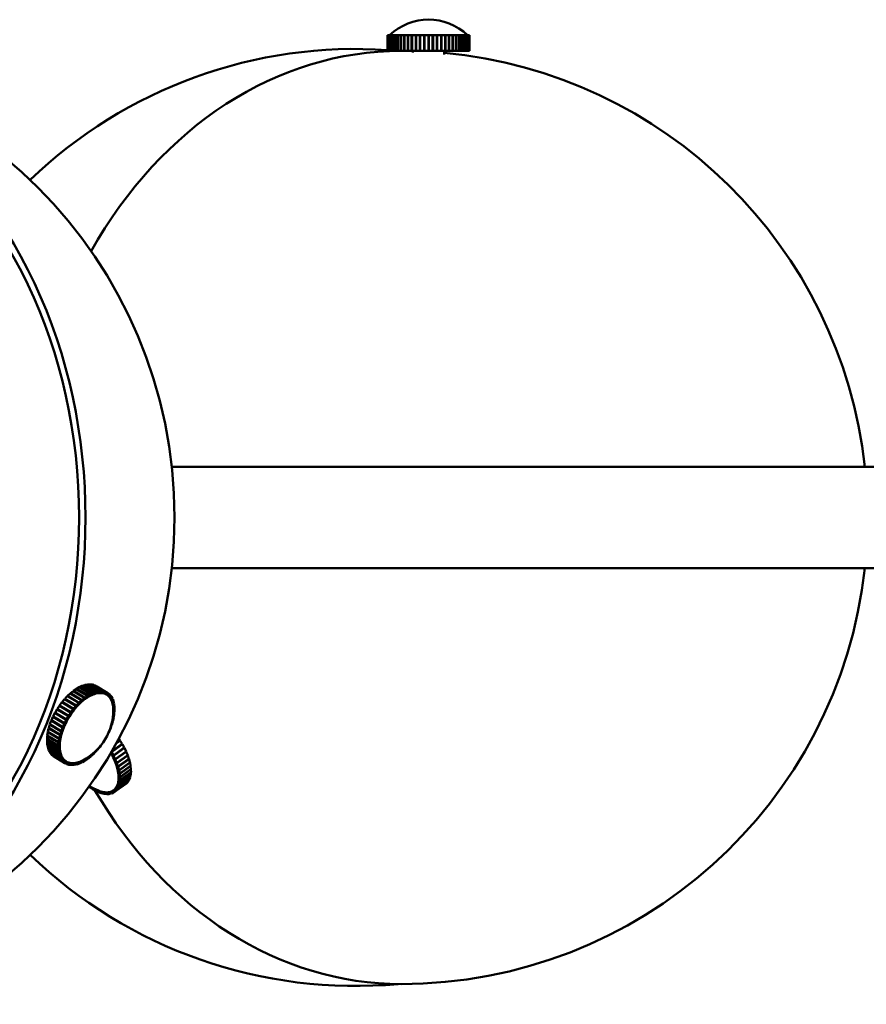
# Model space of a CAD drawing. Header units: millimetres. Extents: x 242 to 3406, y 441 to 2246.
# Tile 22 of 35: x 2265 to 2373, y 783 to 909. Entities that reach past the tile are written whole.
import ezdxf

# ---------------------------------------------------------------- set-up
doc = ezdxf.new("R2010")
doc.units = ezdxf.units.MM
doc.header["$LTSCALE"] = 12
doc.layers.add('Widoczne (ISO)', color=7, linetype='Continuous', lineweight=50)
doc.layers.add('Wymiar (ISO)', color=7, linetype='Continuous', lineweight=18)
doc.styles.add('Tekst notatki (ISO)', font='tahoma.ttf')
doc.dimstyles.new('Domyślne (ISO)', dxfattribs={"dimscale": 12, "dimtxt": 3, "dimasz": 3, "dimexe": 3.175, "dimexo": 0, "dimgap": 0.762, "dimtad": 1, "dimdec": 1, "dimlfac": 0.03937, "dimrnd": 1e-08, "dimzin": 0, "dimdsep": 46, "dimtxsty": 'Tekst notatki (ISO)', "dimblk": 'Filled-1', "dimcen": 0.09, "dimdle": 10, "dimse1": 1, "dimse2": 1, "dimclrd": 256, "dimclre": 256, "dimclrt": 256, "dimadec": 0, "dimazin": 0, "dimtfac": 0.666667, "dimtmove": 0, "dimatfit": 3, "dimfxl": 1, "dimtolj": 1, "dimlwd": 15, "dimlwe": 15, "dimarcsym": 0})

# ---------------------------------------------------------------- blocks, each defined once
blk = doc.blocks.new('Filled-1')
at = {"color": 0}
for p, q in [((0, 0), (-1, 0.25)), ((-1, 0.25), (-1, -0.25)), ((-1, 0), (0, 0)), ((-1, -0.25), (0, 0))]:
    blk.add_line(p, q, dxfattribs=at)
at = {"color": 0, "flags": 128}
blk.add_lwpolyline([(-1, -0.25), (0, 0), (-1, 0.25), (-1, -0.25)], dxfattribs=at)
at = {"color": 0}
blk.add_solid([(-1, -0.25), (0, 0), (-1, 0.25), (-1, -0.25)], dxfattribs=at)
blk = doc.blocks.new('*D4')
at = {"layer": 'Defpoints', "color": 0, "transparency": 16777216}
for p in [(1961.33, 845.66), (3116.62, 845.66), (3116.62, 501.09)]:
    blk.add_point(p, dxfattribs=at)
at = {"layer": 'Wymiar (ISO)', "lineweight": 15, "transparency": 16777216}
blk.add_line((1997.33, 501.09), (3080.62, 501.09), dxfattribs=at)
at = {"layer": 'Wymiar (ISO)', "lineweight": 15, "transparency": 16777216, "xscale": 36, "yscale": 36, "zscale": 36, "rotation": 180}
blk.add_blockref('Filled-1', (1961.33, 501.09), dxfattribs=at)
at = {"layer": 'Wymiar (ISO)', "lineweight": 15, "transparency": 16777216, "xscale": 36, "yscale": 36, "zscale": 36}
blk.add_blockref('Filled-1', (3116.62, 501.09), dxfattribs=at)
at = {"layer": 'Wymiar (ISO)', "lineweight": 18, "transparency": 16777216, "insert": (2439.87, 608.41), "char_height": 36, "attachment_point": 1, "style": 'Tekst notatki (ISO)'}
blk.add_mtext('\\A1;47.6\\P1209 mm', dxfattribs=at)

msp = doc.modelspace()

# ---------------------------------------------------------------- linework, layer by layer
at = {"layer": 'Widoczne (ISO)'}
for p, q in [((2311.96, 907.41), (2311.96, 905.41)), ((2311.98, 907.41), (2311.96, 907.41)), ((2311.99, 907.41), (2311.98, 907.41)), ((2311.98, 905.41), (2311.98, 907.41)), ((2311.99, 907.41), (2311.99, 905.41)), ((2312.06, 907.41), (2311.99, 907.41)), ((2312.07, 907.41), (2312.06, 907.41)), ((2312.06, 905.41), (2312.06, 907.41)), ((2312.07, 907.41), (2312.07, 905.41)), ((2312.2, 907.41), (2312.07, 907.41)), ((2312.22, 907.41), (2312.2, 907.41)), ((2312.2, 905.41), (2312.2, 907.41)), ((2312.22, 907.41), (2312.22, 905.41)), ((2312.4, 907.41), (2312.22, 907.41)), ((2312.42, 907.41), (2312.4, 907.41)), ((2312.4, 905.41), (2312.4, 907.41)), ((2312.42, 907.41), (2312.42, 905.41)), ((2312.64, 907.41), (2312.42, 907.41)), ((2312.67, 907.41), (2312.64, 907.41)), ((2312.64, 905.41), (2312.64, 907.41)), ((2312.67, 907.41), (2312.67, 905.41)), ((2312.94, 907.41), (2312.67, 907.41)), ((2312.97, 907.41), (2312.94, 907.41)), ((2312.94, 905.41), (2312.94, 907.41)), ((2312.97, 907.41), (2312.97, 905.41)), ((2313.28, 907.41), (2312.97, 907.41)), ((2313.32, 907.41), (2313.28, 907.41)), ((2313.28, 905.41), (2313.28, 907.41)), ((2313.32, 907.41), (2313.32, 905.41)), ((2313.67, 907.41), (2313.32, 907.41)), ((2313.71, 907.41), (2313.67, 907.41)), ((2313.67, 905.41), (2313.67, 907.41)), ((2313.71, 907.41), (2313.71, 905.41)), ((2314.1, 907.41), (2313.71, 907.41)), ((2314.14, 907.41), (2314.1, 907.41)), ((2314.1, 905.41), (2314.1, 907.41)), ((2314.14, 907.41), (2314.14, 905.41)), ((2314.56, 907.41), (2314.14, 907.41)), ((2314.6, 907.41), (2314.56, 907.41)), ((2314.56, 905.41), (2314.56, 907.41)), ((2314.6, 907.41), (2314.6, 905.41)), ((2315.04, 907.41), (2314.6, 907.41)), ((2315.09, 907.41), (2315.04, 907.41)), ((2315.04, 905.41), (2315.04, 907.41)), ((2315.09, 907.41), (2315.09, 905.41)), ((2315.56, 907.41), (2315.09, 907.41)), ((2315.6, 907.41), (2315.56, 907.41)), ((2315.56, 905.41), (2315.56, 907.41)), ((2315.6, 907.41), (2315.6, 905.41)), ((2316.09, 907.41), (2315.6, 907.41)), ((2316.14, 907.41), (2316.09, 907.41)), ((2316.09, 905.41), (2316.09, 907.41)), ((2316.14, 907.41), (2316.14, 905.41)), ((2316.63, 907.41), (2316.14, 907.41)), ((2316.67, 907.41), (2316.63, 907.41)), ((2316.63, 905.41), (2316.63, 907.41)), ((2316.67, 905.41), (2316.67, 907.41)), ((2316.67, 907.41), (2316.68, 907.41)), ((2316.68, 907.41), (2316.68, 905.41)), ((2317.18, 907.41), (2316.68, 907.41)), ((2317.19, 907.41), (2317.18, 907.41)), ((2317.18, 905.41), (2317.18, 907.41)), ((2317.19, 905.41), (2317.19, 907.41)), ((2317.19, 907.41), (2317.22, 907.41)), ((2317.22, 907.41), (2317.22, 905.41)), ((2317.22, 907.41), (2317.23, 907.41)), ((2317.23, 907.41), (2317.23, 905.41)), ((2317.73, 907.41), (2317.23, 907.41)), ((2317.73, 905.41), (2317.73, 907.41)), ((2317.73, 907.41), (2317.74, 907.41)), ((2317.74, 907.41), (2317.74, 905.41)), ((2317.74, 907.41), (2317.78, 907.41)), ((2317.78, 907.41), (2317.78, 905.41)), ((2318.27, 907.41), (2317.78, 907.41)), ((2318.27, 905.41), (2318.27, 907.41)), ((2318.27, 907.41), (2318.32, 907.41)), ((2318.32, 907.41), (2318.32, 905.41)), ((2318.81, 907.41), (2318.32, 907.41)), ((2318.81, 905.41), (2318.81, 907.41)), ((2318.81, 907.41), (2318.85, 907.41)), ((2318.85, 907.41), (2318.85, 905.41)), ((2319.32, 907.41), (2318.85, 907.41)), ((2319.32, 905.41), (2319.32, 907.41)), ((2319.32, 907.41), (2319.37, 907.41)), ((2319.37, 907.41), (2319.37, 905.41)), ((2319.81, 907.41), (2319.37, 907.41)), ((2319.81, 905.41), (2319.81, 907.41)), ((2319.81, 907.41), (2319.86, 907.41)), ((2319.86, 907.41), (2319.86, 905.41)), ((2320.27, 907.41), (2319.86, 907.41)), ((2320.27, 905.41), (2320.27, 907.41)), ((2320.27, 907.41), (2320.32, 907.41)), ((2320.32, 907.41), (2320.32, 905.41)), ((2320.7, 907.41), (2320.32, 907.41)), ((2320.7, 905.41), (2320.7, 907.41)), ((2320.7, 907.41), (2320.74, 907.41)), ((2320.74, 907.41), (2320.74, 905.41)), ((2321.1, 907.41), (2320.74, 907.41)), ((2321.1, 905.41), (2321.1, 907.41)), ((2321.1, 907.41), (2321.13, 907.41)), ((2321.13, 907.41), (2321.13, 905.41)), ((2321.44, 907.41), (2321.13, 907.41)), ((2321.44, 905.41), (2321.44, 907.41)), ((2321.44, 907.41), (2321.47, 907.41)), ((2321.47, 907.41), (2321.47, 905.41)), ((2321.75, 907.41), (2321.47, 907.41)), ((2321.75, 905.41), (2321.75, 907.41)), ((2321.75, 907.41), (2321.77, 907.41)), ((2321.77, 907.41), (2321.77, 905.41)), ((2322, 907.41), (2321.77, 907.41)), ((2322, 905.41), (2322, 907.41)), ((2322, 907.41), (2322.02, 907.41)), ((2322.02, 907.41), (2322.02, 905.41)), ((2322.2, 907.41), (2322.02, 907.41)), ((2322.2, 905.41), (2322.2, 907.41)), ((2322.2, 907.41), (2322.22, 907.41)), ((2322.22, 907.41), (2322.22, 905.41)), ((2322.35, 907.41), (2322.22, 907.41)), ((2322.35, 905.41), (2322.35, 907.41)), ((2322.35, 907.41), (2322.36, 907.41)), ((2322.36, 907.41), (2322.36, 905.41)), ((2322.43, 907.41), (2322.36, 907.41)), ((2322.43, 905.41), (2322.43, 907.41)), ((2322.43, 907.41), (2322.44, 907.41)), ((2322.44, 907.41), (2322.44, 905.41)), ((2322.47, 907.41), (2322.44, 907.41)), ((2322.47, 905.41), (2322.47, 907.41)), ((2322.47, 907.41), (2322.47, 905.41)), ((2322.47, 907.41), (2322.47, 907.41)), ((2311.96, 905.41), (2311.98, 905.41)), ((2311.99, 905.41), (2311.98, 905.41)), ((2311.99, 905.41), (2312.06, 905.41)), ((2312.07, 905.41), (2312.06, 905.41)), ((2312.07, 905.41), (2312.2, 905.41)), ((2312.22, 905.41), (2312.2, 905.41)), ((2312.22, 905.41), (2312.4, 905.41)), ((2312.42, 905.41), (2312.4, 905.41)), ((2312.42, 905.41), (2312.64, 905.41)), ((2312.67, 905.41), (2312.64, 905.41)), ((2312.67, 905.41), (2312.94, 905.41)), ((2312.97, 905.41), (2312.94, 905.41)), ((2312.97, 905.41), (2313.28, 905.41)), ((2313.32, 905.41), (2313.28, 905.41)), ((2313.32, 905.41), (2313.67, 905.41)), ((2313.71, 905.41), (2313.67, 905.41)), ((2313.71, 905.41), (2314.1, 905.41)), ((2314.14, 905.41), (2314.1, 905.41)), ((2314.14, 905.41), (2314.56, 905.41)), ((2314.6, 905.41), (2314.56, 905.41)), ((2314.6, 905.41), (2315.04, 905.41)), ((2315.09, 905.41), (2315.04, 905.41)), ((2315.09, 905.41), (2315.56, 905.41)), ((2315.21, 905.41), (2315.21, 905.19)), ((2315.6, 905.41), (2315.56, 905.41)), ((2315.6, 905.41), (2316.09, 905.41)), ((2316.14, 905.41), (2316.09, 905.41)), ((2316.14, 905.41), (2316.63, 905.41)), ((2316.67, 905.41), (2316.63, 905.41)), ((2316.67, 905.41), (2316.68, 905.41)), ((2316.68, 905.41), (2317.18, 905.41)), ((2317.19, 905.41), (2317.18, 905.41)), ((2317.19, 905.41), (2317.22, 905.41)), ((2317.22, 905.41), (2317.23, 905.41)), ((2317.23, 905.41), (2317.73, 905.41)), ((2317.73, 905.41), (2317.74, 905.41)), ((2317.74, 905.41), (2317.78, 905.41)), ((2317.78, 905.41), (2318.27, 905.41)), ((2318.27, 905.41), (2318.32, 905.41)), ((2318.32, 905.41), (2318.81, 905.41)), ((2318.81, 905.41), (2318.85, 905.41)), ((2318.85, 905.41), (2319.32, 905.41)), ((2319.21, 905.41), (2319.21, 904.95)), ((2319.32, 905.41), (2319.37, 905.41)), ((2319.37, 905.41), (2319.81, 905.41)), ((2319.81, 905.41), (2319.86, 905.41)), ((2319.86, 905.41), (2320.27, 905.41)), ((2320.27, 905.41), (2320.32, 905.41)), ((2320.32, 905.41), (2320.7, 905.41)), ((2320.7, 905.41), (2320.74, 905.41)), ((2320.74, 905.41), (2321.1, 905.41)), ((2321.1, 905.41), (2321.13, 905.41)), ((2321.13, 905.41), (2321.44, 905.41)), ((2321.44, 905.41), (2321.47, 905.41)), ((2321.47, 905.41), (2321.75, 905.41)), ((2321.75, 905.41), (2321.77, 905.41)), ((2321.77, 905.41), (2322, 905.41)), ((2322, 905.41), (2322.02, 905.41)), ((2322.02, 905.41), (2322.2, 905.41)), ((2322.2, 905.41), (2322.22, 905.41)), ((2322.22, 905.41), (2322.35, 905.41)), ((2322.35, 905.41), (2322.36, 905.41)), ((2322.36, 905.41), (2322.43, 905.41)), ((2322.43, 905.41), (2322.44, 905.41)), ((2322.44, 905.41), (2322.47, 905.41)), ((2322.47, 905.41), (2322.47, 905.41)), ((2479.33, 852.16), (2284.32, 852.16)), ((2479.33, 839.16), (2284.32, 839.16)), ((2271.69, 823.43), (2271.35, 823.15)), ((2273.14, 822.55), (2271.69, 823.43)), ((2272.06, 823.69), (2271.72, 823.45)), ((2271.72, 823.45), (2273.18, 822.58)), ((2271.72, 823.41), (2271.72, 823.45)), ((2273.52, 822.82), (2272.06, 823.69)), ((2272.09, 823.67), (2272.1, 823.71)), ((2272.44, 823.91), (2272.1, 823.71)), ((2272.1, 823.71), (2273.55, 822.84)), ((2273.89, 823.03), (2272.44, 823.91)), ((2272.81, 824.08), (2272.47, 823.93)), ((2272.47, 823.93), (2273.93, 823.05)), ((2272.47, 823.89), (2272.47, 823.93)), ((2274.27, 823.2), (2272.81, 824.08)), ((2273.17, 824.2), (2272.84, 824.09)), ((2272.84, 824.09), (2274.3, 823.22)), ((2272.84, 824.06), (2272.84, 824.09)), ((2274.63, 823.32), (2273.17, 824.2)), ((2273.52, 824.27), (2273.2, 824.21)), ((2273.2, 824.21), (2274.66, 823.33)), ((2273.2, 824.18), (2273.2, 824.21)), ((2274.97, 823.39), (2273.52, 824.27)), ((2273.54, 824.25), (2273.55, 824.27)), ((2273.85, 824.28), (2273.55, 824.27)), ((2273.55, 824.27), (2275, 823.4)), ((2275.3, 823.41), (2273.85, 824.28)), ((2273.87, 824.27), (2273.88, 824.28)), ((2273.88, 824.28), (2275.33, 823.41)), ((2274.16, 824.25), (2273.88, 824.28)), ((2275.61, 823.38), (2274.16, 824.25)), ((2274.18, 824.24), (2275.64, 823.37)), ((2274.18, 824.24), (2274.18, 824.24)), ((2274.44, 824.16), (2274.18, 824.24)), ((2275.9, 823.29), (2274.44, 824.16)), ((2274.46, 824.15), (2274.47, 824.15)), ((2274.47, 824.15), (2275.92, 823.28)), ((2274.7, 824.03), (2274.47, 824.15)), ((2274.66, 823.33), (2274.97, 823.39)), ((2276.15, 823.16), (2274.7, 824.03)), ((2274.91, 823.17), (2274.97, 823.39)), ((2274.92, 823.17), (2275, 823.4)), ((2275, 823.4), (2275.3, 823.41)), ((2275.22, 823.19), (2275.3, 823.41)), ((2275.23, 823.19), (2275.33, 823.41)), ((2275.33, 823.41), (2275.61, 823.38)), ((2270.59, 822.4), (2270.28, 822.03)), ((2272.04, 821.53), (2270.59, 822.4)), ((2270.94, 822.78), (2270.62, 822.44)), ((2270.62, 822.44), (2272.07, 821.56)), ((2270.65, 822.36), (2270.62, 822.44)), ((2272.4, 821.91), (2270.94, 822.78)), ((2271.31, 823.12), (2270.98, 822.81)), ((2270.98, 822.81), (2272.43, 821.94)), ((2270.99, 822.75), (2270.98, 822.81)), ((2272.77, 822.25), (2271.31, 823.12)), ((2271.35, 823.15), (2272.8, 822.28)), ((2271.35, 823.1), (2271.35, 823.15)), ((2272.43, 821.94), (2272.77, 822.25)), ((2272.8, 822.09), (2272.77, 822.25)), ((2272.8, 822.28), (2273.14, 822.55)), ((2272.82, 822.1), (2272.8, 822.28)), ((2272.82, 822.1), (2272.99, 822.24)), ((2272.99, 822.24), (2273.16, 822.38)), ((2273.16, 822.38), (2273.14, 822.55)), ((2273.16, 822.4), (2273.18, 822.39)), ((2273.18, 822.58), (2273.52, 822.82)), ((2273.18, 822.39), (2273.18, 822.58)), ((2273.18, 822.39), (2273.35, 822.51)), ((2273.35, 822.51), (2273.52, 822.63)), ((2273.52, 822.63), (2273.52, 822.82)), ((2273.52, 822.65), (2273.54, 822.64)), ((2273.54, 822.64), (2273.55, 822.84)), ((2273.54, 822.64), (2273.71, 822.73)), ((2273.55, 822.84), (2273.89, 823.03)), ((2273.71, 822.73), (2273.88, 822.83)), ((2273.88, 822.83), (2273.89, 823.03)), ((2273.88, 822.85), (2273.9, 822.84)), ((2273.9, 822.84), (2273.93, 823.05)), ((2273.9, 822.84), (2274.06, 822.92)), ((2273.93, 823.05), (2274.27, 823.2)), ((2274.06, 822.92), (2274.23, 822.99)), ((2274.23, 822.99), (2274.27, 823.2)), ((2274.23, 823.01), (2274.25, 823)), ((2274.25, 823), (2274.3, 823.22)), ((2274.25, 823), (2274.41, 823.05)), ((2274.3, 823.22), (2274.63, 823.32)), ((2274.41, 823.05), (2274.58, 823.11)), ((2274.58, 823.11), (2274.63, 823.32)), ((2274.58, 823.12), (2274.59, 823.11)), ((2274.59, 823.11), (2274.66, 823.33)), ((2274.59, 823.11), (2274.75, 823.14)), ((2274.75, 823.14), (2274.91, 823.17)), ((2274.91, 823.18), (2274.92, 823.17)), ((2274.92, 823.17), (2275.07, 823.18)), ((2275.07, 823.18), (2275.22, 823.19)), ((2275.22, 823.19), (2275.23, 823.19)), ((2275.23, 823.19), (2275.37, 823.17)), ((2275.37, 823.17), (2275.51, 823.15)), ((2275.51, 823.15), (2275.61, 823.38)), ((2275.52, 823.16), (2275.53, 823.15)), ((2275.53, 823.15), (2275.64, 823.37)), ((2275.53, 823.15), (2275.66, 823.11)), ((2275.64, 823.37), (2275.9, 823.29)), ((2275.66, 823.11), (2275.78, 823.07)), ((2275.78, 823.07), (2275.9, 823.29)), ((2275.79, 823.07), (2275.8, 823.07)), ((2275.8, 823.07), (2275.92, 823.28)), ((2275.8, 823.07), (2275.91, 823)), ((2275.91, 823), (2276.03, 822.94)), ((2275.92, 823.28), (2276.15, 823.16)), ((2275.97, 822.97), (2275.94, 822.99)), ((2276.02, 822.95), (2276.04, 822.93)), ((2276.03, 822.94), (2276.15, 823.16)), ((2276.04, 822.93), (2276.18, 823.14)), ((2276.04, 822.93), (2276.14, 822.85)), ((2276.14, 822.85), (2276.24, 822.76)), ((2276.15, 823.15), (2276.18, 823.14)), ((2276.18, 823.14), (2276.38, 822.97)), ((2276.24, 822.76), (2276.22, 822.78)), ((2276.23, 822.77), (2276.25, 822.75)), ((2276.24, 822.76), (2276.38, 822.97)), ((2276.25, 822.75), (2276.4, 822.95)), ((2276.25, 822.75), (2276.34, 822.65)), ((2276.34, 822.65), (2276.43, 822.54)), ((2276.38, 822.96), (2276.4, 822.95)), ((2276.4, 822.95), (2276.58, 822.74)), ((2276.43, 822.54), (2276.42, 822.55)), ((2276.42, 822.54), (2276.44, 822.53)), ((2276.43, 822.54), (2276.58, 822.74)), ((2276.44, 822.53), (2276.59, 822.71)), ((2276.44, 822.53), (2276.51, 822.4)), ((2276.51, 822.4), (2276.58, 822.28)), ((2276.57, 822.73), (2276.59, 822.71)), ((2276.58, 822.28), (2276.57, 822.28)), ((2276.58, 822.28), (2276.74, 822.46)), ((2276.58, 822.27), (2276.59, 822.26)), ((2276.59, 822.71), (2276.74, 822.46)), ((2276.59, 822.26), (2276.75, 822.43)), ((2276.59, 822.26), (2276.64, 822.12)), ((2276.7, 821.97), (2276.86, 822.14)), ((2276.73, 822.45), (2276.75, 822.43)), ((2276.75, 822.43), (2276.86, 822.14)), ((2276.84, 822.13), (2276.87, 822.11)), ((2269.62, 821.09), (2269.37, 820.66)), ((2269.74, 821.03), (2269.62, 821.09)), ((2271.08, 820.22), (2269.62, 821.09)), ((2269.92, 821.55), (2269.65, 821.14)), ((2269.65, 821.14), (2271.1, 820.26)), ((2269.75, 821.05), (2269.65, 821.14)), ((2271.19, 820.16), (2269.74, 821.03)), ((2269.75, 821.05), (2271.21, 820.18)), ((2271.38, 820.68), (2269.92, 821.55)), ((2270.25, 821.99), (2269.95, 821.59)), ((2269.95, 821.59), (2271.41, 820.72)), ((2270.04, 821.49), (2269.95, 821.59)), ((2270.04, 821.49), (2271.49, 820.61)), ((2271.7, 821.12), (2270.25, 821.99)), ((2270.28, 822.03), (2271.73, 821.15)), ((2270.32, 821.94), (2270.28, 822.03)), ((2271.41, 820.72), (2271.7, 821.12)), ((2271.64, 820.81), (2271.79, 821.01)), ((2271.79, 821.01), (2271.7, 821.12)), ((2271.73, 821.15), (2272.04, 821.53)), ((2271.8, 821.03), (2271.73, 821.15)), ((2271.74, 821.06), (2271.8, 821.03)), ((2271.8, 821.03), (2271.96, 821.21)), ((2271.96, 821.21), (2272.11, 821.4)), ((2272.11, 821.4), (2272.04, 821.53)), ((2272.07, 821.56), (2272.4, 821.91)), ((2272.13, 821.42), (2272.07, 821.56)), ((2272.09, 821.44), (2272.13, 821.42)), ((2272.13, 821.42), (2272.29, 821.59)), ((2272.29, 821.59), (2272.45, 821.76)), ((2272.45, 821.76), (2272.4, 821.91)), ((2272.47, 821.78), (2272.43, 821.94)), ((2272.44, 821.79), (2272.47, 821.78)), ((2272.47, 821.78), (2272.64, 821.93)), ((2272.64, 821.93), (2272.8, 822.09)), ((2272.8, 822.11), (2272.82, 822.1)), ((2276.64, 822.12), (2276.7, 821.97)), ((2276.7, 821.97), (2276.69, 821.98)), ((2276.69, 821.96), (2276.7, 821.96)), ((2276.7, 821.96), (2276.87, 822.11)), ((2276.7, 821.96), (2276.74, 821.8)), ((2276.74, 821.8), (2276.78, 821.63)), ((2276.78, 821.63), (2276.77, 821.64)), ((2276.77, 821.62), (2276.78, 821.62)), ((2276.78, 821.63), (2276.94, 821.79)), ((2276.78, 821.62), (2276.95, 821.75)), ((2276.78, 821.62), (2276.8, 821.44)), ((2276.8, 821.44), (2276.82, 821.26)), ((2276.82, 821.26), (2276.99, 821.4)), ((2276.82, 821.24), (2276.99, 821.36)), ((2276.82, 821.26), (2276.82, 821.26)), ((2276.82, 821.25), (2276.82, 821.24)), ((2276.82, 821.24), (2276.82, 821.05)), ((2276.82, 821.05), (2276.83, 820.86)), ((2276.83, 820.86), (2276.82, 820.86)), ((2276.83, 820.86), (2277, 820.98)), ((2276.83, 820.84), (2277, 820.94)), ((2276.87, 822.11), (2276.94, 821.79)), ((2276.92, 821.77), (2276.95, 821.75)), ((2276.95, 821.75), (2276.99, 821.4)), ((2277, 820.94), (2276.96, 820.53)), ((2276.97, 821.38), (2276.99, 821.36)), ((2276.97, 820.96), (2277, 820.94)), ((2276.99, 821.36), (2277, 820.98)), ((2268.88, 819.64), (2268.71, 819.19)), ((2268.97, 819.64), (2268.88, 819.64)), ((2270.34, 818.76), (2268.88, 819.64)), ((2269.1, 820.13), (2268.9, 819.68)), ((2268.9, 819.68), (2270.36, 818.81)), ((2269.22, 820.12), (2269.1, 820.13)), ((2270.55, 819.26), (2269.1, 820.13)), ((2269.34, 820.62), (2269.12, 820.17)), ((2269.12, 820.17), (2270.57, 819.3)), ((2269.47, 820.58), (2269.34, 820.62)), ((2270.8, 819.74), (2269.34, 820.62)), ((2269.37, 820.66), (2270.82, 819.79)), ((2270.93, 819.7), (2269.47, 820.58)), ((2270.57, 819.3), (2270.8, 819.74)), ((2270.93, 819.7), (2270.8, 819.74)), ((2270.82, 819.79), (2271.08, 820.22)), ((2270.94, 819.72), (2270.82, 819.79)), ((2270.82, 819.48), (2270.93, 819.7)), ((2270.94, 819.72), (2271.07, 819.94)), ((2271.07, 819.94), (2271.19, 820.16)), ((2271.19, 820.16), (2271.08, 820.22)), ((2271.1, 820.26), (2271.38, 820.68)), ((2271.21, 820.18), (2271.1, 820.26)), ((2271.21, 820.18), (2271.34, 820.39)), ((2271.34, 820.39), (2271.48, 820.59)), ((2271.48, 820.59), (2271.38, 820.68)), ((2271.49, 820.61), (2271.41, 820.72)), ((2271.49, 820.61), (2271.64, 820.81)), ((2276.76, 820.01), (2276.89, 820.07)), ((2276.76, 819.98), (2276.88, 820.03)), ((2276.88, 820.03), (2276.78, 819.59)), ((2276.8, 820.44), (2276.96, 820.53)), ((2276.8, 820.42), (2276.96, 820.49)), ((2276.83, 820.84), (2276.82, 820.8)), ((2276.82, 820.84), (2276.83, 820.84)), ((2276.85, 820.05), (2276.88, 820.03)), ((2276.96, 820.49), (2276.89, 820.07)), ((2276.93, 820.51), (2276.96, 820.49)), ((2268.55, 818.65), (2268.45, 818.21)), ((2268.61, 818.67), (2268.55, 818.65)), ((2270.01, 817.78), (2268.55, 818.65)), ((2268.7, 819.14), (2268.56, 818.7)), ((2268.56, 818.7), (2270.02, 817.82)), ((2268.77, 819.15), (2268.7, 819.14)), ((2270.15, 818.27), (2268.7, 819.14)), ((2268.71, 819.19), (2270.17, 818.31)), ((2270.17, 818.31), (2270.34, 818.76)), ((2270.32, 818.32), (2270.4, 818.54)), ((2270.49, 818.77), (2270.34, 818.76)), ((2270.36, 818.81), (2270.55, 819.26)), ((2270.5, 818.79), (2270.36, 818.81)), ((2270.4, 818.54), (2270.49, 818.77)), ((2270.49, 818.77), (2270.44, 818.8)), ((2270.5, 818.79), (2270.59, 819.02)), ((2270.69, 819.24), (2270.55, 819.26)), ((2270.7, 819.26), (2270.57, 819.3)), ((2270.59, 819.02), (2270.69, 819.24)), ((2270.69, 819.24), (2270.61, 819.29)), ((2270.7, 819.26), (2270.82, 819.48)), ((2276.43, 818.56), (2276.24, 818.11)), ((2276.41, 818.57), (2276.43, 818.56)), ((2276.41, 818.56), (2276.43, 818.56)), ((2276.42, 818.6), (2276.45, 818.6)), ((2276.62, 819.05), (2276.45, 818.6)), ((2276.56, 819.05), (2276.62, 819.05)), ((2276.57, 819.09), (2276.64, 819.1)), ((2276.57, 819.08), (2276.62, 819.05)), ((2276.77, 819.54), (2276.64, 819.1)), ((2276.68, 819.56), (2276.78, 819.59)), ((2276.68, 819.53), (2276.77, 819.54)), ((2276.73, 819.57), (2276.77, 819.54)), ((2268.37, 817.71), (2268.34, 817.3)), ((2268.34, 817.3), (2269.79, 816.43)), ((2268.37, 817.28), (2268.34, 817.26)), ((2268.34, 817.26), (2268.34, 816.88)), ((2269.79, 816.39), (2268.34, 817.26)), ((2268.44, 818.17), (2268.37, 817.75)), ((2268.37, 817.75), (2269.83, 816.87)), ((2268.41, 817.73), (2268.37, 817.71)), ((2269.82, 816.83), (2268.37, 817.71)), ((2268.49, 818.19), (2268.44, 818.17)), ((2269.9, 817.3), (2268.44, 818.17)), ((2268.45, 818.21), (2269.91, 817.34)), ((2269.83, 816.87), (2269.9, 817.3)), ((2270.06, 817.37), (2269.9, 817.3)), ((2269.91, 817.34), (2270.01, 817.78)), ((2270.07, 817.39), (2269.91, 817.34)), ((2270, 816.95), (2270.03, 817.16)), ((2270.17, 817.83), (2270.01, 817.78)), ((2270.02, 817.82), (2270.15, 818.27)), ((2270.18, 817.85), (2270.02, 817.82)), ((2270.03, 817.16), (2270.06, 817.37)), ((2270.06, 817.37), (2270.04, 817.39)), ((2270.07, 817.39), (2270.12, 817.61)), ((2270.12, 817.61), (2270.17, 817.83)), ((2270.31, 818.3), (2270.15, 818.27)), ((2270.17, 817.83), (2270.15, 817.85)), ((2270.32, 818.32), (2270.17, 818.31)), ((2270.18, 817.85), (2270.24, 818.08)), ((2270.24, 818.08), (2270.31, 818.3)), ((2270.31, 818.3), (2270.28, 818.32)), ((2276.21, 818.07), (2276.22, 818.07)), ((2276.21, 818.07), (2276.22, 818.07)), ((2276.22, 818.07), (2276.21, 818.05)), ((2276.23, 818.11), (2276.24, 818.11)), ((2277.26, 816.81), (2277.68, 817.11)), ((2277.68, 817.11), (2277.53, 817.32)), ((2268.34, 816.88), (2269.8, 816.01)), ((2268.37, 816.86), (2268.34, 816.84)), ((2268.34, 816.84), (2268.38, 816.49)), ((2269.8, 815.97), (2268.34, 816.84)), ((2268.38, 816.49), (2269.84, 815.61)), ((2268.41, 816.47), (2268.39, 816.45)), ((2268.39, 816.45), (2268.47, 816.13)), ((2269.85, 815.58), (2268.39, 816.45)), ((2268.47, 816.13), (2269.92, 815.25)), ((2268.49, 816.11), (2268.47, 816.1)), ((2268.47, 816.1), (2268.58, 815.81)), ((2269.93, 815.22), (2268.47, 816.1)), ((2269.79, 816.43), (2269.82, 816.83)), ((2269.96, 816.53), (2269.79, 816.43)), ((2269.96, 816.51), (2269.79, 816.39)), ((2269.8, 816.01), (2269.79, 816.39)), ((2269.97, 816.12), (2269.8, 816.01)), ((2269.97, 816.11), (2269.8, 815.97)), ((2269.84, 815.61), (2269.8, 815.97)), ((2270, 816.93), (2269.82, 816.83)), ((2270, 816.95), (2269.83, 816.87)), ((2269.96, 816.51), (2269.95, 816.52)), ((2269.97, 816.11), (2269.95, 816.12)), ((2269.96, 816.53), (2269.98, 816.73)), ((2269.97, 816.32), (2269.96, 816.51)), ((2269.97, 816.12), (2269.97, 816.32)), ((2269.99, 815.93), (2269.97, 816.11)), ((2270, 816.93), (2269.98, 816.94)), ((2269.98, 816.73), (2270, 816.93)), ((2270.01, 815.75), (2269.99, 815.93)), ((2274.7, 815.85), (2274.71, 815.81)), ((2274.75, 815.84), (2274.71, 815.86)), ((2274.73, 815.88), (2274.75, 815.84)), ((2275.06, 816.21), (2274.75, 815.84)), ((2275.05, 816.23), (2275.06, 816.21)), ((2275.09, 816.25), (2275.08, 816.26)), ((2275.08, 816.26), (2275.09, 816.25)), ((2275.23, 816.44), (2275.09, 816.25)), ((2278, 816.61), (2276.6, 815.61)), ((2276.62, 815.69), (2277.97, 816.65)), ((2276.84, 815.18), (2278.24, 816.18)), ((2278.26, 816.14), (2276.86, 815.14)), ((2277.71, 817.07), (2277.2, 816.71)), ((2277.59, 817.02), (2277.23, 816.77)), ((2277.59, 817.02), (2277.71, 817.07)), ((2277.97, 816.65), (2277.71, 817.07)), ((2277.88, 816.58), (2278, 816.61)), ((2278.24, 816.18), (2278, 816.61)), ((2278.17, 816.13), (2278.26, 816.14)), ((2278.47, 815.7), (2278.26, 816.14)), ((2268.58, 815.81), (2270.04, 814.93)), ((2268.61, 815.79), (2268.6, 815.78)), ((2268.6, 815.78), (2268.74, 815.53)), ((2270.05, 814.91), (2268.6, 815.78)), ((2268.74, 815.53), (2270.2, 814.65)), ((2268.76, 815.51), (2268.76, 815.5)), ((2268.76, 815.5), (2268.93, 815.29)), ((2270.21, 814.63), (2268.76, 815.5)), ((2268.93, 815.29), (2270.39, 814.42)), ((2268.96, 815.28), (2268.95, 815.27)), ((2268.95, 815.27), (2269.16, 815.1)), ((2270.41, 814.4), (2268.95, 815.27)), ((2269.16, 815.1), (2270.61, 814.23)), ((2269.18, 815.09), (2269.18, 815.09)), ((2270.63, 814.21), (2269.18, 815.09)), ((2270.01, 815.75), (2269.84, 815.61)), ((2270.01, 815.73), (2269.85, 815.58)), ((2269.92, 815.25), (2269.85, 815.58)), ((2270.09, 815.41), (2269.92, 815.25)), ((2270.09, 815.39), (2269.93, 815.22)), ((2270.04, 814.93), (2269.93, 815.22)), ((2270.01, 815.73), (2270, 815.74)), ((2270.05, 815.57), (2270.01, 815.73)), ((2270.2, 815.1), (2270.04, 814.93)), ((2270.09, 815.41), (2270.05, 815.57)), ((2270.21, 815.09), (2270.05, 814.91)), ((2270.2, 814.65), (2270.05, 814.91)), ((2270.09, 815.39), (2270.08, 815.4)), ((2270.15, 815.25), (2270.09, 815.39)), ((2270.2, 815.1), (2270.15, 815.25)), ((2270.21, 815.09), (2270.2, 815.1)), ((2270.35, 814.84), (2270.2, 814.65)), ((2270.28, 814.96), (2270.21, 815.09)), ((2270.36, 814.83), (2270.21, 814.63)), ((2270.39, 814.42), (2270.21, 814.63)), ((2270.35, 814.84), (2270.28, 814.96)), ((2270.36, 814.83), (2270.35, 814.83)), ((2270.45, 814.72), (2270.36, 814.83)), ((2270.54, 814.61), (2270.39, 814.42)), ((2270.54, 814.61), (2270.41, 814.4)), ((2270.54, 814.61), (2270.45, 814.72)), ((2270.54, 814.61), (2270.53, 814.61)), ((2270.65, 814.52), (2270.54, 814.61)), ((2273.02, 814.6), (2272.91, 814.54)), ((2273.25, 814.73), (2273.24, 814.53)), ((2273.27, 814.55), (2273.24, 814.57)), ((2273.61, 814.79), (2273.27, 814.55)), ((2273.27, 814.74), (2273.27, 814.55)), ((2273.61, 814.96), (2273.61, 814.79)), ((2273.65, 814.81), (2273.61, 814.83)), ((2273.63, 814.97), (2273.65, 814.81)), ((2273.99, 815.09), (2273.65, 814.81)), ((2273.97, 815.21), (2273.99, 815.09)), ((2274.02, 815.12), (2273.98, 815.14)), ((2274, 815.23), (2274.02, 815.12)), ((2274.36, 815.43), (2274.02, 815.12)), ((2274.34, 815.51), (2274.36, 815.43)), ((2274.39, 815.46), (2274.34, 815.49)), ((2274.36, 815.53), (2274.39, 815.46)), ((2274.71, 815.81), (2274.39, 815.46)), ((2276.51, 815.5), (2276.59, 815.37)), ((2276.57, 815.6), (2276.6, 815.61)), ((2276.59, 815.37), (2276.71, 815.15)), ((2276.6, 815.61), (2276.84, 815.18)), ((2276.71, 815.15), (2276.84, 815.18)), ((2276.76, 815.16), (2276.72, 815.13)), ((2276.72, 815.13), (2276.86, 815.14)), ((2276.72, 815.13), (2276.82, 814.91)), ((2276.82, 814.91), (2276.93, 814.7)), ((2276.86, 815.14), (2277.07, 814.7)), ((2276.93, 814.7), (2277.07, 814.7)), ((2276.97, 814.7), (2276.94, 814.68)), ((2276.94, 814.68), (2277.03, 814.46)), ((2276.94, 814.68), (2277.09, 814.66)), ((2277.07, 814.7), (2278.47, 815.7)), ((2278.49, 815.66), (2277.09, 814.66)), ((2277.09, 814.66), (2277.27, 814.23)), ((2277.27, 814.23), (2278.67, 815.23)), ((2278.69, 815.19), (2277.29, 814.19)), ((2277.43, 813.76), (2278.84, 814.76)), ((2278.85, 814.72), (2277.45, 813.72)), ((2278.42, 815.67), (2278.49, 815.66)), ((2278.67, 815.23), (2278.49, 815.66)), ((2278.63, 815.2), (2278.69, 815.19)), ((2278.84, 814.76), (2278.69, 815.19)), ((2278.8, 814.73), (2278.85, 814.72)), ((2278.96, 814.3), (2278.85, 814.72)), ((2270.61, 814.23), (2270.41, 814.4)), ((2270.75, 814.44), (2270.61, 814.23)), ((2270.76, 814.43), (2270.63, 814.21)), ((2270.87, 814.09), (2270.63, 814.21)), ((2270.75, 814.44), (2270.65, 814.52)), ((2270.82, 814.4), (2270.73, 814.45)), ((2270.76, 814.43), (2270.75, 814.43)), ((2270.88, 814.37), (2270.76, 814.43)), ((2270.99, 814.3), (2270.87, 814.09)), ((2270.89, 814.08), (2270.87, 814.09)), ((2270.99, 814.3), (2270.88, 814.37)), ((2271.01, 814.3), (2270.89, 814.08)), ((2271.15, 814), (2270.89, 814.08)), ((2270.95, 814.33), (2270.99, 814.3)), ((2271.01, 814.3), (2270.96, 814.32)), ((2271.13, 814.26), (2271.01, 814.3)), ((2271.26, 814.22), (2271.13, 814.26)), ((2271.26, 814.22), (2271.15, 814)), ((2271.18, 813.99), (2271.15, 814)), ((2271.28, 814.21), (2271.18, 813.99)), ((2271.46, 813.96), (2271.18, 813.99)), ((2271.25, 814.23), (2271.26, 814.22)), ((2271.28, 814.21), (2271.26, 814.22)), ((2271.42, 814.2), (2271.28, 814.21)), ((2271.56, 814.18), (2271.42, 814.2)), ((2271.56, 814.18), (2271.46, 813.96)), ((2271.49, 813.96), (2271.46, 813.97)), ((2271.57, 814.18), (2271.49, 813.96)), ((2271.79, 813.97), (2271.49, 813.96)), ((2271.55, 814.19), (2271.56, 814.18)), ((2271.57, 814.18), (2271.56, 814.19)), ((2271.72, 814.19), (2271.57, 814.18)), ((2271.87, 814.19), (2271.72, 814.19)), ((2271.87, 814.19), (2271.79, 813.97)), ((2271.82, 813.97), (2271.79, 813.99)), ((2271.88, 814.2), (2271.82, 813.97)), ((2272.13, 814.03), (2271.82, 813.97)), ((2271.86, 814.2), (2271.87, 814.19)), ((2272.04, 814.23), (2271.88, 814.2)), ((2271.88, 814.2), (2271.88, 814.2)), ((2272.2, 814.26), (2272.04, 814.23)), ((2272.2, 814.26), (2272.13, 814.03)), ((2272.16, 814.04), (2272.14, 814.06)), ((2272.21, 814.26), (2272.16, 814.04)), ((2272.49, 814.15), (2272.16, 814.04)), ((2272.19, 814.26), (2272.2, 814.26)), ((2272.38, 814.32), (2272.21, 814.26)), ((2272.21, 814.26), (2272.21, 814.27)), ((2272.54, 814.37), (2272.38, 814.32)), ((2272.54, 814.37), (2272.49, 814.15)), ((2272.52, 814.16), (2272.5, 814.18)), ((2272.56, 814.37), (2272.52, 814.16)), ((2272.86, 814.32), (2272.52, 814.16)), ((2272.54, 814.37), (2272.54, 814.37)), ((2272.56, 814.37), (2272.55, 814.38)), ((2272.73, 814.45), (2272.56, 814.37)), ((2272.89, 814.53), (2272.73, 814.45)), ((2272.89, 814.53), (2272.86, 814.32)), ((2272.89, 814.33), (2272.87, 814.35)), ((2272.91, 814.54), (2272.89, 814.33)), ((2272.89, 814.53), (2272.89, 814.53)), ((2273.24, 814.53), (2272.89, 814.33)), ((2272.91, 814.54), (2272.91, 814.54)), ((2277.03, 814.46), (2277.12, 814.25)), ((2277.12, 814.25), (2277.27, 814.23)), ((2277.15, 814.24), (2277.13, 814.22)), ((2277.13, 814.22), (2277.2, 814.01)), ((2277.13, 814.22), (2277.29, 814.19)), ((2277.2, 814.01), (2277.27, 813.8)), ((2277.27, 813.8), (2277.43, 813.76)), ((2277.3, 813.79), (2277.28, 813.78)), ((2277.28, 813.78), (2277.33, 813.57)), ((2277.28, 813.78), (2277.45, 813.72)), ((2277.29, 814.19), (2277.43, 813.76)), ((2277.33, 813.57), (2277.39, 813.36)), ((2277.39, 813.36), (2277.56, 813.3)), ((2277.41, 813.35), (2277.39, 813.34)), ((2277.39, 813.34), (2277.43, 813.14)), ((2277.39, 813.34), (2277.57, 813.26)), ((2277.45, 813.72), (2277.56, 813.3)), ((2277.56, 813.3), (2278.96, 814.3)), ((2278.97, 814.26), (2277.57, 813.26)), ((2277.65, 812.86), (2279.05, 813.86)), ((2279.05, 813.82), (2277.65, 812.82)), ((2277.69, 812.44), (2279.09, 813.44)), ((2279.09, 813.4), (2277.69, 812.4)), ((2278.93, 814.28), (2278.97, 814.26)), ((2279.05, 813.86), (2278.97, 814.26)), ((2279.02, 813.84), (2279.05, 813.82)), ((2279.09, 813.44), (2279.05, 813.82)), ((2279.07, 813.42), (2279.09, 813.4)), ((2279.1, 813.04), (2279.09, 813.4)), ((2277.43, 813.14), (2277.47, 812.94)), ((2277.46, 811.05), (2278.86, 812.05)), ((2277.47, 812.94), (2277.65, 812.86)), ((2277.49, 812.93), (2277.47, 812.92)), ((2277.47, 812.92), (2277.49, 812.73)), ((2277.47, 812.92), (2277.65, 812.82)), ((2277.49, 812.73), (2277.51, 812.54)), ((2277.51, 812.15), (2277.5, 811.98)), ((2277.51, 812.54), (2277.69, 812.44)), ((2277.53, 812.53), (2277.51, 812.52)), ((2277.51, 812.52), (2277.51, 812.34)), ((2277.51, 812.52), (2277.69, 812.4)), ((2277.51, 812.34), (2277.52, 812.17)), ((2277.53, 812.16), (2277.51, 812.15)), ((2277.51, 812.15), (2277.69, 812.01)), ((2277.52, 812.17), (2277.69, 812.04)), ((2277.57, 813.26), (2277.65, 812.86)), ((2278.97, 812.32), (2277.57, 811.32)), ((2277.58, 811.35), (2278.98, 812.35)), ((2277.65, 812.82), (2277.69, 812.44)), ((2279.05, 812.65), (2277.65, 811.65)), ((2277.66, 811.68), (2279.06, 812.68)), ((2277.69, 812.04), (2279.1, 813.04)), ((2279.09, 813.01), (2277.69, 812.01)), ((2277.69, 812.4), (2277.69, 812.04)), ((2278.84, 812.04), (2278.85, 812.03)), ((2278.86, 812.05), (2278.97, 812.32)), ((2278.96, 812.33), (2278.97, 812.32)), ((2278.98, 812.35), (2279.05, 812.65)), ((2279.04, 812.66), (2279.05, 812.65)), ((2279.06, 812.68), (2279.09, 813.01)), ((2279.07, 813.03), (2279.09, 813.01)), ((2273.75, 811.17), (2273.73, 811.19)), ((2273.76, 811.22), (2273.75, 811.17)), ((2273.79, 811.19), (2273.75, 811.17)), ((2273.79, 811.25), (2273.79, 811.14)), ((2274.15, 810.9), (2273.79, 811.14)), ((2274.14, 811.05), (2274.15, 810.9)), ((2274.18, 810.92), (2274.15, 810.9)), ((2274.17, 811.03), (2274.18, 810.88)), ((2274.54, 810.67), (2274.18, 810.88)), ((2274.52, 810.86), (2274.54, 810.67)), ((2274.53, 810.85), (2274.57, 810.65)), ((2276.95, 810.78), (2276.84, 810.71)), ((2276.85, 810.71), (2276.96, 810.79)), ((2276.96, 810.79), (2276.95, 810.78)), ((2276.95, 810.78), (2277.09, 810.58)), ((2277.05, 810.88), (2276.96, 810.79)), ((2276.96, 810.79), (2277.11, 810.59)), ((2277.13, 810.98), (2277.05, 810.88)), ((2278.49, 811.58), (2277.09, 810.58)), ((2277.11, 810.59), (2278.51, 811.59)), ((2277.29, 810.78), (2277.11, 810.59)), ((2277.14, 810.98), (2277.13, 810.98)), ((2277.13, 810.98), (2277.29, 810.78)), ((2277.21, 811.1), (2277.14, 810.99)), ((2277.14, 810.99), (2277.31, 810.8)), ((2277.29, 811.21), (2277.21, 811.1)), ((2278.69, 811.78), (2277.29, 810.78)), ((2277.35, 811.36), (2277.29, 811.23)), ((2277.29, 811.23), (2277.46, 811.05)), ((2277.3, 811.22), (2277.29, 811.21)), ((2277.29, 811.21), (2277.45, 811.03)), ((2277.31, 810.8), (2278.71, 811.8)), ((2277.45, 811.03), (2277.31, 810.8)), ((2277.4, 811.49), (2277.35, 811.36)), ((2277.44, 811.65), (2277.4, 811.5)), ((2277.41, 811.5), (2277.4, 811.49)), ((2277.4, 811.5), (2277.58, 811.35)), ((2277.4, 811.49), (2277.57, 811.32)), ((2277.48, 811.8), (2277.44, 811.65)), ((2278.85, 812.03), (2277.45, 811.03)), ((2277.57, 811.32), (2277.46, 811.05)), ((2277.5, 811.98), (2277.48, 811.82)), ((2277.48, 811.82), (2277.66, 811.68)), ((2277.49, 811.81), (2277.48, 811.8)), ((2277.48, 811.8), (2277.65, 811.65)), ((2277.65, 811.65), (2277.58, 811.35)), ((2277.69, 812.01), (2277.66, 811.68)), ((2278.49, 811.58), (2278.49, 811.58)), ((2278.51, 811.59), (2278.69, 811.78)), ((2278.69, 811.79), (2278.69, 811.78)), ((2278.71, 811.8), (2278.85, 812.03)), ((2274.56, 810.69), (2274.54, 810.67)), ((2274.92, 810.49), (2274.57, 810.65)), ((2274.88, 810.69), (2274.8, 810.73)), ((2274.89, 810.69), (2274.88, 810.69)), ((2274.88, 810.69), (2274.92, 810.49)), ((2274.9, 810.68), (2274.9, 810.69)), ((2274.9, 810.68), (2274.95, 810.48)), ((2275.07, 810.62), (2274.9, 810.68)), ((2274.95, 810.51), (2274.92, 810.49)), ((2275.29, 810.35), (2274.95, 810.48)), ((2275.24, 810.56), (2275.07, 810.62)), ((2275.24, 810.57), (2275.24, 810.56)), ((2275.24, 810.56), (2275.29, 810.35)), ((2275.25, 810.56), (2275.26, 810.56)), ((2275.25, 810.56), (2275.33, 810.34)), ((2275.42, 810.52), (2275.25, 810.56)), ((2275.32, 810.37), (2275.29, 810.35)), ((2275.65, 810.27), (2275.33, 810.34)), ((2275.58, 810.48), (2275.42, 810.52)), ((2275.58, 810.48), (2275.58, 810.48)), ((2275.58, 810.48), (2275.65, 810.27)), ((2275.59, 810.48), (2275.6, 810.48)), ((2275.59, 810.48), (2275.68, 810.26)), ((2275.75, 810.46), (2275.59, 810.48)), ((2275.67, 810.28), (2275.65, 810.27)), ((2275.99, 810.23), (2275.68, 810.26)), ((2275.9, 810.45), (2275.75, 810.46)), ((2275.91, 810.45), (2275.9, 810.45)), ((2275.9, 810.45), (2275.99, 810.23)), ((2275.92, 810.45), (2275.92, 810.45)), ((2275.92, 810.45), (2276.02, 810.23)), ((2276.06, 810.45), (2275.92, 810.45)), ((2276.01, 810.25), (2275.99, 810.23)), ((2276.31, 810.24), (2276.02, 810.23)), ((2276.2, 810.46), (2276.06, 810.45)), ((2276.21, 810.47), (2276.2, 810.46)), ((2276.2, 810.46), (2276.31, 810.24)), ((2276.35, 810.49), (2276.22, 810.46)), ((2276.22, 810.46), (2276.23, 810.47)), ((2276.22, 810.46), (2276.34, 810.25)), ((2276.33, 810.26), (2276.31, 810.24)), ((2276.6, 810.3), (2276.34, 810.25)), ((2276.48, 810.52), (2276.35, 810.49)), ((2276.5, 810.53), (2276.48, 810.52)), ((2276.48, 810.52), (2276.6, 810.3)), ((2276.61, 810.57), (2276.49, 810.52)), ((2276.49, 810.52), (2276.51, 810.54)), ((2276.49, 810.52), (2276.63, 810.31)), ((2276.62, 810.32), (2276.6, 810.3)), ((2276.73, 810.63), (2276.61, 810.57)), ((2276.86, 810.42), (2276.63, 810.31)), ((2276.79, 810.67), (2276.73, 810.63)), ((2276.73, 810.63), (2276.86, 810.42)), ((2276.84, 810.71), (2276.74, 810.63)), ((2276.74, 810.63), (2276.81, 810.68)), ((2276.74, 810.63), (2276.89, 810.43)), ((2276.88, 810.43), (2276.86, 810.42)), ((2277.09, 810.58), (2276.89, 810.43))]:
    msp.add_line(p, q, dxfattribs=at)
for centre, radius, start, end in [((2317.21, 902.16), 7.25, 46.3972, 133.6028), ((2224.93, 845.66), 59.75, 270, 90), ((2307.81, 845.66), 60, 86.0352, 133.9204), ((2307.81, 845.66), 60, 84.7479, 84.7678), ((2313.68, 845.66), 59.75, 88.5358, 90), ((2313.68, 845.66), 59.75, 6.2454, 84.6927), ((2313.68, 845.66), 59.75, 270, 353.7546), ((2269.57, 820.98), 7.25, 297.5848, 0.4721), ((2277.63, 817.41), 7.25, 238.0015, 248.2365), ((2307.81, 845.66), 60, 226.0796, 275.2521)]:
    msp.add_arc(centre, radius, start, end, dxfattribs=at)
for centre, major_axis, ratio, start_param, end_param in [((2224.93, 845.66), (0, -59.75), 0.809017, 6.275208, 9.432755), ((2313.68, 845.66), (0, 59.75), 0.809017, 0, 0.963399), ((2224.93, 845.66), (0, -58.75), 0.809017, 0.505214, 2.636378), ((2273.39, 818.68), (2.57, 4.29), 0.52875, 0.966506, 1.071226), ((2273.39, 818.68), (2.57, 4.29), 0.52875, 0.861786, 0.966506), ((2273.39, 818.68), (2.57, 4.29), 0.52875, 0.757066, 0.861786), ((2273.39, 818.68), (2.57, 4.29), 0.52875, 0.652347, 0.757066), ((2273.39, 818.68), (2.57, 4.29), 0.52875, 0.547627, 0.652347), ((2273.39, 818.68), (2.57, 4.29), 0.52875, 0.442907, 0.547627), ((2273.39, 818.68), (2.57, 4.29), 0.52875, 0.338187, 0.442907), ((2273.39, 818.68), (2.57, 4.29), 0.52875, 0.233468, 0.338187), ((2273.39, 818.68), (2.57, 4.29), 0.52875, 0.128748, 0.233468), ((2273.39, 818.68), (2.57, 4.29), 0.52875, 0.024028, 0.128748), ((2273.39, 818.68), (2.57, 4.29), 0.52875, 6.202494, 6.307213), ((2273.39, 818.68), (2.57, 4.29), 0.52875, 6.097774, 6.202494), ((2273.39, 818.68), (2.57, 4.29), 0.52875, 5.993054, 6.097774), ((2273.39, 818.68), (2.57, 4.29), 0.52875, 5.888334, 5.993054), ((2271.94, 819.56), (2.57, 4.29), 0.52875, 1.540025, 1.544834), ((2271.94, 819.56), (2.57, 4.29), 0.52875, 1.435173, 1.435916), ((2273.39, 818.68), (2.57, 4.29), 0.52875, 1.280665, 1.385385), ((2273.39, 818.68), (2.57, 4.29), 0.52875, 1.175945, 1.280665), ((2273.39, 818.68), (2.57, 4.29), 0.52875, 1.071226, 1.175945), ((2273.39, 818.68), (-2.57, -4.29), 0.52875, 2.642022, 2.746742), ((2273.39, 818.68), (-2.57, -4.29), 0.52875, 2.537302, 2.642022), ((2273.39, 818.68), (-2.57, -4.29), 0.52875, 2.432582, 2.537302), ((2273.39, 818.68), (-2.57, -4.29), 0.52875, 2.428598, 2.432582), ((2271.94, 819.56), (2.57, 4.29), 0.52875, 1.64608, 1.649684), ((2273.39, 818.68), (2.57, 4.29), 0.52875, 1.594824, 1.699544), ((2273.39, 818.68), (2.57, 4.29), 0.52875, 1.490105, 1.594824), ((2273.39, 818.68), (2.57, 4.29), 0.52875, 1.385385, 1.490105), ((2273.39, 818.68), (2.57, 4.29), 0.52875, 1.908984, 2.013703), ((2273.39, 818.68), (2.57, 4.29), 0.52875, 1.804264, 1.908984), ((2273.39, 818.68), (2.57, 4.29), 0.52875, 1.699544, 1.804264), ((2273.39, 818.68), (2.57, 4.29), 0.52875, 2.223143, 2.327863), ((2273.39, 818.68), (2.57, 4.29), 0.52875, 2.118423, 2.223143), ((2273.39, 818.68), (2.57, 4.29), 0.52875, 2.013703, 2.118423), ((2273.39, 818.68), (2.57, 4.29), 0.52875, 2.327863, 2.432582), ((2273.39, 818.68), (2.57, 4.29), 0.52875, 2.432582, 2.537302), ((2273.39, 818.68), (2.57, 4.29), 0.52875, 2.537302, 2.642022), ((2275.35, 815.78), (2.9, -4.07), 0.509037, 1.512565, 1.517204), ((2273.39, 818.68), (2.57, 4.29), 0.52875, 2.642022, 2.746742), ((2273.39, 818.68), (-2.57, -4.29), 0.52875, 5.888334, 5.993054), ((2273.39, 818.68), (-2.57, -4.29), 0.52875, 5.993054, 6.097774), ((2273.39, 818.68), (-2.57, -4.29), 0.52875, 6.097774, 6.202494), ((2273.95, 814.78), (2.9, -4.07), 0.509037, 1.35796, 1.388957), ((2273.95, 814.78), (2.9, -4.07), 0.509037, 1.25324, 1.35796), ((2273.95, 814.78), (2.9, -4.07), 0.509037, 1.14852, 1.25324), ((2273.39, 818.68), (-2.57, -4.29), 0.52875, 6.202494, 6.307213), ((2273.39, 818.68), (-2.57, -4.29), 0.52875, 0.024028, 0.128748), ((2273.39, 818.68), (-2.57, -4.29), 0.52875, 0.128748, 0.233468), ((2273.39, 818.68), (-2.57, -4.29), 0.52875, 0.233468, 0.338187), ((2273.39, 818.68), (-2.57, -4.29), 0.52875, 0.338187, 0.442907), ((2273.39, 818.68), (-2.57, -4.29), 0.52875, 0.442907, 0.547627), ((2273.39, 818.68), (-2.57, -4.29), 0.52875, 0.547627, 0.652347), ((2273.39, 818.68), (-2.57, -4.29), 0.52875, 0.652347, 0.712995), ((2273.95, 814.78), (2.9, -4.07), 0.509037, 1.043801, 1.14852), ((2273.95, 814.78), (2.9, -4.07), 0.509037, 0.939081, 1.043801), ((2273.95, 814.78), (2.9, -4.07), 0.509037, 0.834361, 0.939081), ((2273.95, 814.78), (2.9, -4.07), 0.509037, 0.729641, 0.834361), ((2273.95, 814.78), (2.9, -4.07), 0.509037, 0.624922, 0.729641), ((2273.95, 814.78), (2.9, -4.07), 0.509037, 0.520202, 0.624922), ((2273.95, 814.78), (2.9, -4.07), 0.509037, 6.279788, 6.384508), ((2273.95, 814.78), (2.9, -4.07), 0.509037, 0.101323, 0.206043), ((2273.95, 814.78), (2.9, -4.07), 0.509037, 0.206043, 0.310762), ((2273.95, 814.78), (2.9, -4.07), 0.509037, 0.310762, 0.415482), ((2273.95, 814.78), (2.9, -4.07), 0.509037, 0.415482, 0.520202), ((2313.68, 845.66), (0, -59.75), 0.809017, 5.337182, 6.283185), ((2273.95, 814.78), (-2.9, 4.07), 0.509037, 2.471625, 2.509877), ((2273.95, 814.78), (-2.9, 4.07), 0.509037, 2.509877, 2.614597), ((2273.95, 814.78), (-2.9, 4.07), 0.509037, 2.614597, 2.719317), ((2273.95, 814.78), (2.9, -4.07), 0.509037, 5.860909, 5.965629), ((2273.95, 814.78), (2.9, -4.07), 0.509037, 5.965629, 6.070349), ((2273.95, 814.78), (2.9, -4.07), 0.509037, 6.070349, 6.175069), ((2273.95, 814.78), (2.9, -4.07), 0.509037, 6.175069, 6.279788)]:
    msp.add_ellipse(centre, major_axis=major_axis, ratio=ratio, start_param=start_param, end_param=end_param, dxfattribs=at)

# ---------------------------------------------------------------- dimensions: what is measured, and where the dimension line sits
at = {"layer": 'Wymiar (ISO)', "lineweight": 18}
dim = msp.add_linear_dim(base=(3116.62, 501.09), p1=(1961.33, 845.66), p2=(3116.62, 845.66), angle=180, text='<>\\P1209 mm', dimstyle='Domyślne (ISO)', override={"dimgap": 0.762, "dimdec": 1, "dimlfac": 0.041202, "dimpost": '\\X', "dimse1": 1, "dimse2": 1, "dimtol": 0, "dimlim": 0, "dimtp": 0, "dimtm": 0, "dimtdec": 2, "dimtofl": 0, "dimatfit": 1, "dimtvp": -0.25}, dxfattribs=at)
dim.commit()
dim.dimension.update_dxf_attribs({"geometry": '*D4', "text_midpoint": (2538.98, 501.09), "dimtype": 160})

doc.saveas('drawing.dxf')
